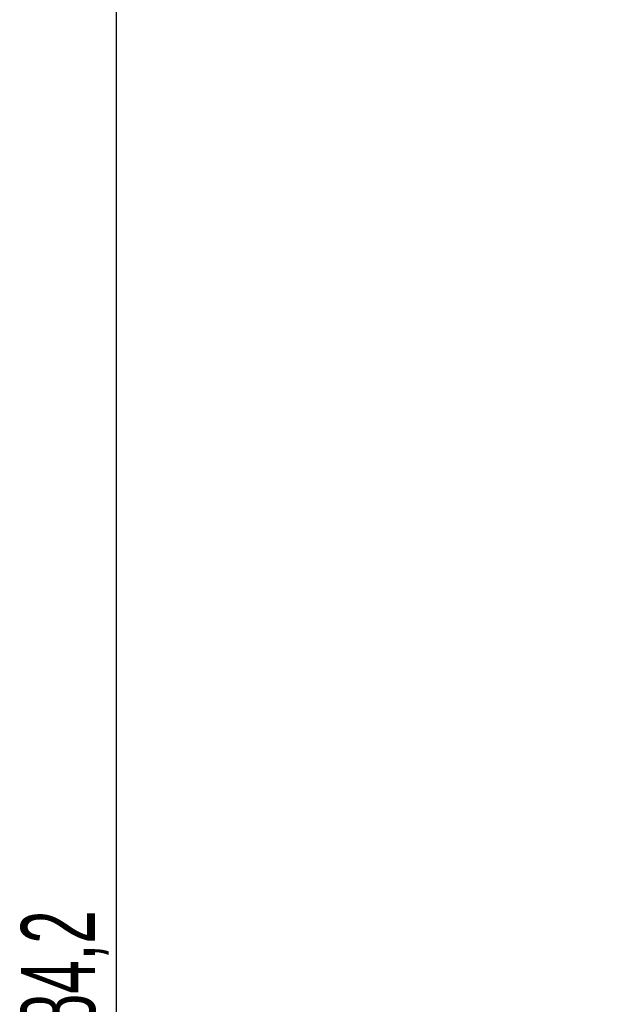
# Paper-space layout 'Blatt5' of a CAD drawing. Header units: millimetres. Extents: x 5 to 418, y 2 to 292.
# Tile 20 of 37: x 109 to 137, y 195 to 242. Entities that reach past the tile are written whole.
import ezdxf

# ---------------------------------------------------------------- set-up
doc = ezdxf.new("R2010")
doc.units = ezdxf.units.MM
doc.layers.add('SLD-0', color=7, linetype='Continuous')
doc.styles.add('SLDTEXTSTYLE0', font='TXT', dxfattribs={"width": 0.605})
doc.dimstyles.new('SLDDIMSTYLE5', dxfattribs={"dimtxt": 3.5, "dimasz": 3.302, "dimexe": 0, "dimexo": 0.0625, "dimgap": 0.875, "dimtad": 1, "dimlfac": 1.5, "dimrnd": 1e-09, "dimzin": 12, "dimdsep": 46, "dimtxsty": 'SLDTEXTSTYLE0', "dimsah": 1, "dimcen": 0.09, "dimadec": 0, "dimazin": 3, "dimtfac": 1, "dimtofl": 0, "dimtmove": 0, "dimatfit": 3, "dimfxl": 1, "dimfrac": 2, "dimtolj": 1, "dimtzin": 12, "dimarcsym": 0})

# ---------------------------------------------------------------- blocks, each defined once
blk = doc.blocks.new('_D_36')
at = {"layer": 'SLD-0', "color": 7}
for p, q in [((165.864, 260.219), (113.037, 260.219)), ((114.037, 137.419), (114.037, 260.219)), ((140.541, 137.419), (113.037, 137.419))]:
    blk.add_line(p, q, dxfattribs=at)
for points in [[(114.037, 260.219), (113.529, 256.917), (114.545, 256.917)], [(114.037, 137.419), (114.545, 140.721), (113.529, 140.721)]]:
    blk.add_solid(points, dxfattribs=at)
at = {"layer": 'SLD-0', "color": 7, "insert": (109.525, 192.803), "char_height": 3.5, "attachment_point": 1, "rotation": 90, "style": 'SLDTEXTSTYLE0'}
blk.add_mtext('184,2', dxfattribs=at)

psp = doc.layouts.new('Blatt5')

# ---------------------------------------------------------------- dimensions: what is measured, and where the dimension line sits
at = {"layer": 'SLD-0', "color": 7}
dim = psp.add_linear_dim(base=(114.0371, 260.2186), p1=(140.5413, 137.4186), p2=(165.8641, 260.2186), angle=90, dimstyle='SLDDIMSTYLE5', dxfattribs=at)
dim.commit()
dim.dimension.update_dxf_attribs({"geometry": '_D_36', "text_midpoint": (114.0371, 198.8186), "dimtype": 160})

doc.saveas('drawing.dxf')
